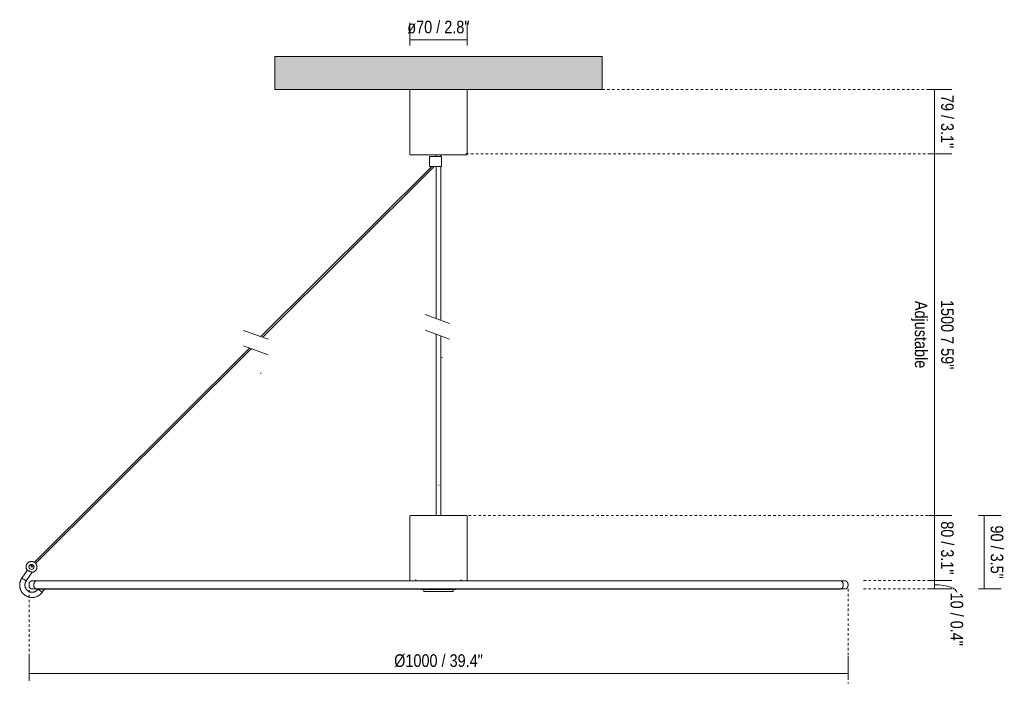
# Model space of a CAD drawing. Header units: millimetres. Extents: x 6084 to 8714, y 1265 to 6668.
# Tile 1 of 3: x 6084 to 7286, y 1265 to 2085. Entities that reach past the tile are written whole.
import ezdxf

# ---------------------------------------------------------------- set-up
doc = ezdxf.new("R2010")
doc.units = ezdxf.units.MM
doc.linetypes.add('Dash', pattern=[6, 3, -3])
doc.layers.add('A-ANNO-DIMS', color=7, linetype='Dash', lineweight=9, true_color=0xd2d2d2)
for name, color, linetype, lineweight in [('A-ANNO-DIMS-7', 7, 'Continuous', 9), ('A-CLNG', 7, 'Continuous', 9), ('E-LITE-EQPM', 7, 'Continuous', 20)]:
    doc.layers.add(name, color=color, linetype=linetype, lineweight=lineweight)
doc.styles.add('Arial Narrow', font='ARIALN.TTF', dxfattribs={"height": 15.4})
doc.dimstyles.new('FARO_-_2_2mm_Arial_Narrow_mm_Inch_Left', dxfattribs={"dimscale": 304.8, "dimtxt": 15.760837, "dimasz": 0, "dimexe": 0.068898, "dimexo": 0.0625, "dimgap": 0.011483, "dimtad": 1, "dimdec": 0, "dimzin": 0, "dimdsep": 46, "dimtxsty": 'Arial Narrow', "dimblk1": 'NONE', "dimblk2": 'NONE', "dimsah": 1, "dimcen": 0.09, "dimadec": 0, "dimazin": 0, "dimtfac": 1, "dimtdec": 4, "dimtix": 1, "dimtmove": 0, "dimatfit": 3, "dimfxl": 0.022966, "dimfxlon": 1, "dimtvp": 1, "dimtolj": 1, "dimtzin": 0, "dimarcsym": 2})
doc.dimstyles.new('FARO_-_2_2mm_Arial_Narrow_mm_Inch_Right', dxfattribs={"dimscale": 304.8, "dimtxt": 15.760837, "dimasz": 0, "dimexe": 0.068898, "dimexo": 0.0625, "dimgap": 0.011483, "dimtad": 1, "dimdec": 0, "dimzin": 0, "dimdsep": 46, "dimtxsty": 'Arial Narrow', "dimblk1": 'NONE', "dimblk2": 'NONE', "dimsah": 1, "dimcen": 0.09, "dimadec": 0, "dimazin": 0, "dimtfac": 1, "dimtdec": 4, "dimtix": 1, "dimtmove": 0, "dimatfit": 3, "dimfxl": 0.022966, "dimfxlon": 1, "dimtvp": 1, "dimtolj": 1, "dimtzin": 0, "dimarcsym": 2})
doc.dimstyles.new('FARO_-_2_2mm_Arial_Narrow_mm_Inch_Right_1', dxfattribs={"dimscale": 304.8, "dimtxt": 15.760837, "dimasz": 0, "dimexe": 0.068898, "dimexo": 0.0625, "dimgap": 0.011483, "dimtad": 1, "dimdec": 0, "dimzin": 0, "dimdsep": 46, "dimtxsty": 'Arial Narrow', "dimblk1": 'NONE', "dimblk2": 'NONE', "dimsah": 1, "dimcen": 0.09, "dimadec": 0, "dimazin": 0, "dimtfac": 1, "dimtdec": 4, "dimtix": 1, "dimtmove": 1, "dimatfit": 3, "dimfxl": 0.022966, "dimfxlon": 1, "dimtvp": 1, "dimtolj": 1, "dimtzin": 0, "dimarcsym": 2})

# ---------------------------------------------------------------- blocks, each defined once
blk = doc.blocks.new('68590-70 - 68590-70 COSTAS Black_rattan pendant lamp ø1000-465176-Alzado_PDF')
at = {"layer": 'E-LITE-EQPM'}
for p, q in [((6559.9, 2000), (6559.9, 1921.1)), ((6630, 1921.1), (6630, 2000)), ((6584.1, 1918), (6584.1, 1906)), ((6584.1, 1918), (6589.3, 1918)), ((6589.3, 1918), (6598.6, 1918)), ((6592, 1920), (6592, 1918)), ((6598, 1918), (6598, 1920)), ((6598.6, 1918), (6598.6, 1906)), ((6586.7, 1906), (6378.1, 1698)), ((6380.3, 1697.2), (6589.7, 1906)), ((6589.3, 1906), (6584.1, 1906)), ((6598.6, 1906), (6589.3, 1906)), ((6592, 1906), (6592, 1720.2)), ((6598, 1718), (6598, 1906)), ((6592, 1701.1), (6592, 1479.6)), ((6598, 1479.6), (6598, 1698.9)), ((6364.1, 1684), (6101.4, 1422.1)), ((6102.9, 1420.7), (6366.3, 1683.2)), ((6560, 1478.6), (6560, 1399.6)), ((6630, 1399.6), (6630, 1478.6)), ((6098.8, 1419.5), (6097, 1417.7)), ((6092.8, 1412.3), (6086.3, 1403)), ((6091.5, 1399.4), (6098.9, 1410)), ((6098.5, 1416.2), (6097, 1417.7)), ((6098.5, 1416.2), (6100.5, 1418.2)), ((6090.2, 1400.3), (6090.8, 1399.9)), ((6090.8, 1399.9), (6091.2, 1399.6)), ((6095, 1395.6), (6095, 1393.6)), ((6101, 1395.7), (6101, 1393.4)), ((6567.2, 1401.4), (6567.2, 1399.6)), ((6622.7, 1399.7), (6622.7, 1401.4)), ((7089, 1393.4), (7089, 1395.7)), ((7095, 1393.6), (7095, 1395.6)), ((6106, 1389.5), (6105.9, 1389.4)), ((6106, 1389.3), (6105.9, 1389.4)), ((6106.3, 1389.1), (6106, 1389.3)), ((6106.7, 1388.8), (6106.3, 1389.1)), ((6107.2, 1388.5), (6106.7, 1388.8)), ((6107.9, 1388), (6107.2, 1388.5)), ((6109.2, 1387.1), (6107.9, 1388)), ((6109.8, 1386.6), (6109.2, 1387.1)), ((6110.4, 1386.3), (6109.8, 1386.6)), ((6110.8, 1386), (6110.4, 1386.3)), ((6111.1, 1385.8), (6110.8, 1386)), ((6111.2, 1385.7), (6111.1, 1385.8)), ((6111.2, 1385.7), (6113.8, 1389.5)), ((6127.1, 1389.4), (6127.1, 1389.4)), ((6574.2, 1389.5), (6574.2, 1389)), ((6574.2, 1389), (6615.7, 1389)), ((6577.2, 1389), (6577.2, 1386.5)), ((6577.2, 1386.5), (6612.7, 1386.5)), ((6612.7, 1386.5), (6612.7, 1389)), ((6615.7, 1389), (6615.7, 1389.5)), ((7075.2, 1389.4), (7075.2, 1389.4))]:
    blk.add_line(p, q, dxfattribs=at)
at = {"layer": 'E-LITE-EQPM', "flags": 128}
for points in [[(6561, 1920), (6561, 1920), (6560.9, 1920), (6560.9, 1920), (6560.8, 1920), (6560.8, 1920), (6560.8, 1920), (6560.7, 1920), (6560.7, 1920.1), (6560.6, 1920.1), (6560.6, 1920.1), (6560.6, 1920.1), (6560.5, 1920.1), (6560.5, 1920.1), (6560.4, 1920.2), (6560.4, 1920.2), (6560.4, 1920.2), (6560.3, 1920.2), (6560.3, 1920.3), (6560.3, 1920.3), (6560.2, 1920.3), (6560.2, 1920.4), (6560.2, 1920.4), (6560.2, 1920.4), (6560.1, 1920.5), (6560.1, 1920.5), (6560.1, 1920.5), (6560.1, 1920.6), (6560.1, 1920.6), (6560, 1920.6), (6560, 1920.7), (6560, 1920.7), (6560, 1920.8), (6560, 1920.8), (6560, 1920.8), (6560, 1920.9), (6560, 1920.9), (6560, 1921), (6559.9, 1921), (6559.9, 1921.1), (6559.9, 1921.1)], [(6590, 1920), (6589.5, 1920), (6588.2, 1920), (6586.9, 1920), (6585.6, 1920), (6584.3, 1920), (6583, 1920), (6581.7, 1920), (6580.5, 1920), (6579.3, 1920), (6578.1, 1920), (6576.9, 1920), (6575.8, 1920), (6574.7, 1920), (6573.6, 1920), (6572.6, 1920), (6571.6, 1920), (6570.6, 1920), (6569.7, 1920), (6568.8, 1920), (6568, 1920), (6567.2, 1920), (6566.4, 1920), (6565.7, 1920), (6565, 1920), (6564.4, 1920), (6563.8, 1920), (6563.3, 1920), (6562.9, 1920), (6562.4, 1920), (6562.1, 1920), (6561.8, 1920), (6561.5, 1920), (6561.3, 1920), (6561.2, 1920), (6561.1, 1920), (6561, 1920), (6561, 1920)], [(6561, 1920), (6561, 1920), (6561.1, 1920), (6561.3, 1920), (6561.4, 1920), (6561.7, 1920), (6562, 1920), (6562.3, 1920), (6562.7, 1920), (6563.2, 1920), (6563.7, 1920), (6564.2, 1920), (6564.8, 1920), (6565.5, 1920), (6566.2, 1920), (6566.9, 1920), (6567.7, 1920), (6568.6, 1920), (6569.4, 1920), (6570.4, 1920), (6571.3, 1920), (6572.3, 1920), (6573.3, 1920), (6574.4, 1920), (6575.5, 1920), (6576.6, 1920), (6577.8, 1920), (6579, 1920), (6580.2, 1920), (6581.4, 1920), (6582.7, 1920), (6583.9, 1920), (6585.2, 1920), (6586.5, 1920), (6587.9, 1920), (6589.2, 1920), (6590.5, 1920), (6591.9, 1920), (6593.2, 1920), (6594.6, 1920), (6595, 1920)], [(6595, 1920), (6596.3, 1920), (6597.7, 1920), (6599, 1920), (6600.4, 1920), (6601.7, 1920), (6603, 1920), (6604.3, 1920), (6605.6, 1920), (6606.9, 1920), (6608.2, 1920), (6609.4, 1920), (6610.6, 1920), (6611.8, 1920), (6613, 1920), (6614.1, 1920), (6615.2, 1920), (6616.3, 1920), (6617.3, 1920), (6618.3, 1920), (6619.3, 1920), (6620.2, 1920), (6621.1, 1920), (6622, 1920), (6622.8, 1920), (6623.5, 1920), (6624.2, 1920), (6624.9, 1920), (6625.5, 1920), (6626.1, 1920), (6626.6, 1920), (6627.1, 1920), (6627.5, 1920), (6627.8, 1920), (6628.1, 1920), (6628.4, 1920), (6628.6, 1920), (6628.8, 1920), (6628.8, 1920), (6628.9, 1920), (6628.9, 1920)], [(6628.9, 1920), (6628.9, 1920), (6628.8, 1920), (6628.6, 1920), (6628.5, 1920), (6628.2, 1920), (6627.9, 1920), (6627.6, 1920), (6627.2, 1920), (6626.7, 1920), (6626.2, 1920), (6625.7, 1920), (6625.1, 1920), (6624.4, 1920), (6623.7, 1920), (6623, 1920), (6622.2, 1920), (6621.3, 1920), (6620.5, 1920), (6619.6, 1920), (6618.6, 1920), (6617.6, 1920), (6616.6, 1920), (6615.5, 1920), (6614.4, 1920), (6613.3, 1920), (6612.1, 1920), (6610.9, 1920), (6609.7, 1920), (6608.5, 1920), (6607.3, 1920), (6606, 1920), (6604.7, 1920), (6603.4, 1920), (6602.1, 1920), (6600.7, 1920), (6599.9, 1920)], [(6630, 1921.1), (6630, 1921), (6630, 1921), (6630, 1920.9), (6629.9, 1920.9), (6629.9, 1920.9), (6629.9, 1920.8), (6629.9, 1920.8), (6629.9, 1920.7), (6629.9, 1920.7), (6629.9, 1920.7), (6629.9, 1920.6), (6629.8, 1920.6), (6629.8, 1920.5), (6629.8, 1920.5), (6629.8, 1920.5), (6629.7, 1920.4), (6629.7, 1920.4), (6629.7, 1920.4), (6629.7, 1920.3), (6629.6, 1920.3), (6629.6, 1920.3), (6629.6, 1920.2), (6629.5, 1920.2), (6629.5, 1920.2), (6629.5, 1920.2), (6629.4, 1920.1), (6629.4, 1920.1), (6629.4, 1920.1), (6629.3, 1920.1), (6629.3, 1920.1), (6629.2, 1920.1), (6629.2, 1920), (6629.2, 1920), (6629.1, 1920), (6629.1, 1920), (6629, 1920), (6629, 1920), (6628.9, 1920), (6628.9, 1920), (6628.9, 1920)], [(6560, 1478.6), (6560, 1478.7), (6560, 1478.7), (6560, 1478.7), (6560, 1478.8), (6560, 1478.8), (6560, 1478.8), (6560, 1478.9), (6560, 1478.9), (6560, 1478.9), (6560, 1479), (6560, 1479), (6560.1, 1479.1), (6560.1, 1479.1), (6560.1, 1479.1), (6560.1, 1479.1), (6560.1, 1479.2), (6560.2, 1479.2), (6560.2, 1479.2), (6560.2, 1479.3), (6560.2, 1479.3), (6560.3, 1479.3), (6560.3, 1479.3), (6560.3, 1479.4), (6560.4, 1479.4), (6560.4, 1479.4), (6560.4, 1479.4), (6560.5, 1479.5), (6560.5, 1479.5), (6560.5, 1479.5), (6560.6, 1479.5), (6560.6, 1479.5), (6560.6, 1479.5), (6560.7, 1479.5), (6560.7, 1479.5), (6560.7, 1479.5), (6560.8, 1479.6), (6560.8, 1479.6), (6560.9, 1479.6), (6560.9, 1479.6), (6560.9, 1479.6)], [(6560.9, 1479.6), (6560.9, 1479.6), (6561, 1479.6), (6561.1, 1479.6), (6561.3, 1479.6), (6561.6, 1479.6), (6561.9, 1479.6), (6562.2, 1479.6)], [(6629, 1479.6), (6629, 1479.6), (6628.9, 1479.6), (6628.8, 1479.6), (6628.6, 1479.6), (6628.3, 1479.6), (6628, 1479.6), (6627.7, 1479.6), (6627.3, 1479.6), (6626.8, 1479.6), (6626.3, 1479.6), (6625.8, 1479.6), (6625.2, 1479.6), (6624.5, 1479.6), (6623.8, 1479.6), (6623.1, 1479.6), (6622.3, 1479.6), (6621.4, 1479.6), (6620.6, 1479.6), (6619.6, 1479.6), (6618.7, 1479.6), (6617.7, 1479.6), (6616.6, 1479.6), (6615.6, 1479.6), (6614.5, 1479.6), (6613.4, 1479.6), (6612.2, 1479.6), (6611, 1479.6), (6609.8, 1479.6), (6608.6, 1479.6), (6607.3, 1479.6), (6606, 1479.6), (6604.7, 1479.6), (6603.4, 1479.6), (6602.1, 1479.6), (6600.7, 1479.6), (6599.4, 1479.6), (6598, 1479.6), (6596.7, 1479.6), (6595.3, 1479.6), (6594, 1479.6), (6592.6, 1479.6), (6591.2, 1479.6), (6589.9, 1479.6), (6588.5, 1479.6), (6587.2, 1479.6), (6585.9, 1479.6), (6584.6, 1479.6), (6583.3, 1479.6), (6582, 1479.6), (6580.8, 1479.6), (6579.6, 1479.6), (6578.4, 1479.6), (6577.2, 1479.6), (6576, 1479.6), (6574.9, 1479.6), (6573.8, 1479.6), (6572.8, 1479.6), (6571.8, 1479.6), (6570.8, 1479.6), (6569.8, 1479.6), (6568.9, 1479.6), (6568.1, 1479.6), (6567.3, 1479.6), (6566.5, 1479.6), (6565.8, 1479.6), (6565.1, 1479.6), (6564.5, 1479.6), (6563.9, 1479.6), (6563.4, 1479.6), (6562.9, 1479.6), (6562.4, 1479.6), (6562.1, 1479.6), (6561.7, 1479.6), (6561.5, 1479.6), (6561.2, 1479.6), (6561.1, 1479.6), (6561, 1479.6), (6560.9, 1479.6), (6560.9, 1479.6)], [(6627.7, 1479.6), (6627.8, 1479.6), (6628.2, 1479.6), (6628.4, 1479.6), (6628.7, 1479.6), (6628.8, 1479.6), (6628.9, 1479.6), (6629, 1479.6), (6629, 1479.6)], [(6629, 1479.6), (6629, 1479.6), (6629.1, 1479.6), (6629.1, 1479.6), (6629.2, 1479.6), (6629.2, 1479.5), (6629.2, 1479.5), (6629.3, 1479.5), (6629.3, 1479.5), (6629.3, 1479.5), (6629.4, 1479.5), (6629.4, 1479.5), (6629.4, 1479.5), (6629.5, 1479.4), (6629.5, 1479.4), (6629.5, 1479.4), (6629.6, 1479.4), (6629.6, 1479.4), (6629.6, 1479.3), (6629.7, 1479.3), (6629.7, 1479.3), (6629.7, 1479.2), (6629.7, 1479.2), (6629.8, 1479.2), (6629.8, 1479.2), (6629.8, 1479.1), (6629.8, 1479.1), (6629.8, 1479.1), (6629.9, 1479), (6629.9, 1479), (6629.9, 1479), (6629.9, 1478.9), (6629.9, 1478.9), (6629.9, 1478.8), (6629.9, 1478.8), (6629.9, 1478.8), (6629.9, 1478.7), (6629.9, 1478.7), (6630, 1478.7), (6630, 1478.6), (6630, 1478.6)], [(6092.8, 1412.3), (6092.6, 1412.6), (6092.5, 1412.8), (6092.3, 1413), (6092.2, 1413.2), (6092.1, 1413.5), (6092, 1413.7), (6091.8, 1413.9), (6091.7, 1414.2), (6091.7, 1414.4), (6091.6, 1414.7), (6091.5, 1414.9), (6091.4, 1415.2), (6091.4, 1415.5), (6091.4, 1415.7), (6091.3, 1416), (6091.3, 1416.3), (6091.3, 1416.5), (6091.3, 1416.8), (6091.3, 1417), (6091.4, 1417.3), (6091.4, 1417.6), (6091.4, 1417.8), (6091.5, 1418.1), (6091.6, 1418.4), (6091.6, 1418.6), (6091.7, 1418.9), (6091.8, 1419.1), (6091.9, 1419.3), (6092.1, 1419.6), (6092.2, 1419.8), (6092.3, 1420), (6092.5, 1420.3), (6092.6, 1420.5), (6092.8, 1420.7), (6092.9, 1420.9), (6093.1, 1421.1), (6093.3, 1421.3), (6093.5, 1421.5), (6093.7, 1421.6), (6093.9, 1421.8), (6094.1, 1422), (6094.4, 1422.1), (6094.6, 1422.3), (6094.8, 1422.4), (6095, 1422.5), (6095.3, 1422.6), (6095.5, 1422.7), (6095.8, 1422.8), (6096, 1422.9), (6096.3, 1423), (6096.5, 1423), (6096.8, 1423.1), (6097.1, 1423.1), (6097.3, 1423.1), (6097.6, 1423.2), (6097.9, 1423.2), (6098, 1423.2)], [(6098, 1423.2), (6098.2, 1423.2), (6098.5, 1423.2), (6098.7, 1423.1), (6099, 1423.1), (6099.3, 1423), (6099.5, 1423), (6099.8, 1422.9), (6100, 1422.8), (6100.3, 1422.7), (6100.5, 1422.6), (6100.8, 1422.5), (6101, 1422.4), (6101.3, 1422.3), (6101.5, 1422.2), (6101.7, 1422), (6101.9, 1421.9), (6102.1, 1421.7), (6102.3, 1421.5), (6102.5, 1421.3), (6102.7, 1421.2), (6102.9, 1421), (6103.1, 1420.8), (6103.2, 1420.6), (6103.4, 1420.3), (6103.5, 1420.1), (6103.7, 1419.9), (6103.8, 1419.7), (6103.9, 1419.4), (6104, 1419.2), (6104.1, 1418.9), (6104.2, 1418.7), (6104.3, 1418.4), (6104.4, 1418.2), (6104.4, 1417.9), (6104.5, 1417.7), (6104.5, 1417.4), (6104.6, 1417.1), (6104.6, 1416.9), (6104.6, 1416.6), (6104.6, 1416.3), (6104.6, 1416.1), (6104.6, 1415.8), (6104.5, 1415.5), (6104.5, 1415.3), (6104.4, 1415), (6104.4, 1414.8), (6104.3, 1414.5), (6104.2, 1414.3), (6104.1, 1414), (6104, 1413.8), (6103.9, 1413.5), (6103.8, 1413.3), (6103.6, 1413.1), (6103.5, 1412.8), (6103.3, 1412.6), (6103.2, 1412.4), (6103, 1412.2), (6102.8, 1412), (6102.6, 1411.8), (6102.4, 1411.6), (6102.2, 1411.5), (6102, 1411.3), (6101.8, 1411.1), (6101.6, 1411), (6101.4, 1410.8), (6101.1, 1410.7), (6100.9, 1410.6), (6100.7, 1410.5), (6100.4, 1410.4), (6100.2, 1410.3), (6099.9, 1410.2), (6099.7, 1410.1), (6099.4, 1410.1), (6099.2, 1410), (6098.9, 1410)], [(6086.3, 1403), (6086, 1402.5), (6085.6, 1402), (6085.3, 1401.5), (6085.1, 1401), (6084.8, 1400.4), (6084.6, 1399.8), (6084.4, 1399.3), (6084.2, 1398.7), (6084, 1398.1), (6083.9, 1397.5), (6083.8, 1396.9), (6083.7, 1396.3), (6083.6, 1395.7), (6083.6, 1395.1), (6083.6, 1394.5), (6083.6, 1393.9), (6083.6, 1393.3), (6083.7, 1392.7), (6083.7, 1392.1), (6083.8, 1391.5), (6084, 1390.9), (6084.1, 1390.3), (6084.3, 1389.7), (6084.5, 1389.2), (6084.7, 1388.6), (6085, 1388), (6085.2, 1387.5), (6085.5, 1387), (6085.8, 1386.4), (6086.1, 1385.9), (6086.5, 1385.4), (6086.9, 1385), (6087.2, 1384.5), (6087.7, 1384), (6088.1, 1383.6), (6088.5, 1383.2), (6089, 1382.8), (6089.4, 1382.4), (6089.9, 1382), (6090.4, 1381.7), (6090.9, 1381.4), (6091.5, 1381.1), (6092, 1380.8), (6092.6, 1380.5), (6093.1, 1380.3), (6093.7, 1380.1), (6094.3, 1379.9), (6094.8, 1379.7), (6095.4, 1379.6), (6096, 1379.5), (6096.6, 1379.4), (6097.2, 1379.3), (6097.8, 1379.3), (6098.4, 1379.2), (6099, 1379.2), (6099.6, 1379.3), (6100.3, 1379.3), (6100.9, 1379.4), (6101.5, 1379.5), (6102, 1379.6), (6102.6, 1379.7), (6103.2, 1379.9), (6103.8, 1380.1), (6104.4, 1380.3), (6104.9, 1380.6), (6105.5, 1380.8), (6106, 1381.1), (6106.5, 1381.4), (6107, 1381.7), (6107.5, 1382.1), (6108, 1382.4), (6108.5, 1382.8), (6109, 1383.2), (6109.4, 1383.6), (6109.8, 1384.1), (6110.2, 1384.5), (6110.6, 1385), (6111, 1385.5), (6111.2, 1385.7)], [(6086.3, 1403), (6086.4, 1403), (6086.6, 1402.8), (6087.1, 1402.5), (6087.6, 1402.1), (6088.2, 1401.7), (6088.9, 1401.2), (6089.6, 1400.7), (6090.2, 1400.3)], [(6105.9, 1389.4), (6105.7, 1389.1), (6105.5, 1388.8), (6105.3, 1388.6), (6105, 1388.3), (6104.8, 1388.1), (6104.5, 1387.8), (6104.2, 1387.6), (6104, 1387.4), (6103.7, 1387.2), (6103.4, 1387), (6103.1, 1386.8), (6102.8, 1386.6), (6102.5, 1386.5), (6102.2, 1386.3), (6101.8, 1386.2), (6101.5, 1386.1), (6101.2, 1386), (6100.8, 1385.9), (6100.5, 1385.8), (6100.1, 1385.7), (6099.8, 1385.7), (6099.4, 1385.7), (6099.1, 1385.6), (6098.7, 1385.6), (6098.4, 1385.6), (6098, 1385.7), (6097.7, 1385.7), (6097.4, 1385.7), (6097, 1385.8), (6096.7, 1385.9), (6096.3, 1386), (6096, 1386.1), (6095.7, 1386.2), (6095.3, 1386.3), (6095, 1386.5), (6094.7, 1386.6), (6094.4, 1386.8), (6094.1, 1387), (6093.8, 1387.1), (6093.5, 1387.4), (6093.2, 1387.6), (6093, 1387.8), (6092.7, 1388), (6092.5, 1388.3), (6092.2, 1388.5), (6092, 1388.8), (6091.8, 1389.1), (6091.6, 1389.3), (6091.4, 1389.6), (6091.2, 1389.9), (6091, 1390.2), (6090.9, 1390.6), (6090.7, 1390.9), (6090.6, 1391.2), (6090.5, 1391.5), (6090.3, 1391.9), (6090.3, 1392.2), (6090.2, 1392.5), (6090.1, 1392.9), (6090, 1393.2), (6090, 1393.6), (6090, 1393.9), (6090, 1394.3), (6090, 1394.6), (6090, 1395), (6090, 1395.3), (6090.1, 1395.7), (6090.1, 1396), (6090.2, 1396.4), (6090.3, 1396.7), (6090.4, 1397), (6090.5, 1397.4), (6090.6, 1397.7), (6090.8, 1398), (6090.9, 1398.3), (6091.1, 1398.6), (6091.2, 1398.9), (6091.4, 1399.2), (6091.5, 1399.4)], [(6091.2, 1399.6), (6091.5, 1399.5), (6091.5, 1399.4)], [(6095, 1395.6), (6095, 1395.7), (6095, 1395.9), (6095, 1396), (6095, 1396.2), (6095, 1396.4), (6095.1, 1396.5), (6095.1, 1396.7), (6095.2, 1396.8), (6095.2, 1397), (6095.3, 1397.1), (6095.3, 1397.3), (6095.4, 1397.4), (6095.5, 1397.5), (6095.6, 1397.7), (6095.7, 1397.8), (6095.7, 1398), (6095.8, 1398.1), (6095.9, 1398.2), (6096.1, 1398.3), (6096.2, 1398.4), (6096.3, 1398.5), (6096.4, 1398.6), (6096.5, 1398.7), (6096.7, 1398.8), (6096.8, 1398.9), (6096.9, 1399), (6097.1, 1399.1), (6097.2, 1399.2), (6097.4, 1399.2), (6097.5, 1399.3), (6097.7, 1399.3), (6097.8, 1399.4), (6098, 1399.4), (6098.1, 1399.5), (6098.3, 1399.5), (6098.4, 1399.5), (6098.6, 1399.5), (6098.7, 1399.6), (6098.9, 1399.6), (6099, 1399.6)], [(6099, 1399.6), (6099.3, 1399.6), (6100.5, 1399.6), (6101.7, 1399.6)], [(7091, 1399.6), (7090.6, 1399.6), (7089.4, 1399.6), (7087.4, 1399.6), (7084.6, 1399.6), (7081.1, 1399.6), (7076.7, 1399.6), (7071.6, 1399.6), (7065.8, 1399.6), (7059.2, 1399.6), (7051.8, 1399.6), (7043.7, 1399.6), (7034.9, 1399.6), (7025.4, 1399.6), (7015.2, 1399.6), (7004.3, 1399.6), (6992.8, 1399.6), (6980.6, 1399.6), (6967.8, 1399.6), (6954.5, 1399.6), (6940.5, 1399.6), (6926, 1399.6), (6911, 1399.6), (6895.4, 1399.6), (6879.4, 1399.6), (6862.9, 1399.6), (6846, 1399.6), (6828.7, 1399.6), (6811.1, 1399.6), (6793, 1399.6), (6774.7, 1399.6), (6756.1, 1399.6), (6737.2, 1399.6), (6718, 1399.6), (6698.7, 1399.6), (6679.3, 1399.6), (6659.6, 1399.6), (6639.9, 1399.6), (6620.1, 1399.6), (6600.3, 1399.6), (6580.5, 1399.6), (6560.7, 1399.6), (6540.9, 1399.6), (6521.2, 1399.6), (6501.7, 1399.6), (6482.3, 1399.6), (6463, 1399.6), (6444, 1399.6), (6425.2, 1399.6), (6406.7, 1399.6), (6388.5, 1399.6), (6370.7, 1399.6), (6353.2, 1399.6), (6336, 1399.6), (6319.3, 1399.6), (6303.1, 1399.6), (6287.3, 1399.6), (6271.9, 1399.6), (6257.1, 1399.6), (6242.9, 1399.6), (6229.2, 1399.6), (6216.1, 1399.6), (6203.6, 1399.6), (6191.7, 1399.6), (6180.5, 1399.6), (6169.9, 1399.6), (6160.1, 1399.6), (6150.9, 1399.6), (6142.4, 1399.6), (6134.6, 1399.6), (6127.6, 1399.6), (6121.3, 1399.6), (6115.8, 1399.6), (6111.1, 1399.6), (6107.1, 1399.6), (6103.9, 1399.6), (6101.5, 1399.6), (6099.9, 1399.6), (6099.1, 1399.6), (6099, 1399.6)], [(6101, 1395.7), (6101, 1395.8), (6101, 1396), (6101, 1396.2), (6101, 1396.3), (6101, 1396.5), (6101.1, 1396.6), (6101.1, 1396.8), (6101.2, 1396.9), (6101.2, 1397.1), (6101.3, 1397.2), (6101.3, 1397.4), (6101.4, 1397.5), (6101.5, 1397.7), (6101.6, 1397.8), (6101.7, 1397.9), (6101.7, 1398.1), (6101.8, 1398.2), (6101.9, 1398.3), (6102.1, 1398.4), (6102.2, 1398.6), (6102.3, 1398.7), (6102.4, 1398.8), (6102.5, 1398.9), (6102.7, 1399), (6102.8, 1399.1), (6102.9, 1399.1), (6103.1, 1399.2), (6103.2, 1399.3), (6103.4, 1399.4), (6103.5, 1399.4), (6103.7, 1399.5), (6103.8, 1399.5), (6104, 1399.6), (6104.1, 1399.6), (6104.3, 1399.6), (6104.4, 1399.7), (6104.6, 1399.7), (6104.7, 1399.7), (6104.9, 1399.7), (6105, 1399.7)], [(6105, 1399.7), (6105.3, 1399.7), (6106.5, 1399.7), (6108.5, 1399.7), (6111.2, 1399.7), (6113.6, 1399.7)], [(7085, 1399.7), (7084.6, 1399.7), (7083.4, 1399.7), (7081.4, 1399.7), (7078.7, 1399.7), (7075.2, 1399.7), (7070.9, 1399.7), (7065.9, 1399.7), (7060.1, 1399.7), (7053.5, 1399.7), (7046.3, 1399.7), (7038.3, 1399.7), (7029.6, 1399.7), (7020.2, 1399.7), (7010.1, 1399.7), (6999.4, 1399.7), (6988, 1399.7), (6976, 1399.7), (6963.3, 1399.7), (6950.1, 1399.7), (6936.3, 1399.7), (6922, 1399.7), (6907.2, 1399.7), (6891.8, 1399.7), (6876, 1399.7), (6859.7, 1399.7), (6843, 1399.7), (6825.9, 1399.7), (6808.4, 1399.7), (6790.6, 1399.7), (6772.5, 1399.7), (6754.1, 1399.7), (6735.4, 1399.7), (6716.6, 1399.7), (6697.5, 1399.7), (6678.2, 1399.7), (6658.9, 1399.7), (6639.4, 1399.7), (6619.8, 1399.7), (6600.2, 1399.7), (6580.6, 1399.7), (6561.1, 1399.7), (6541.5, 1399.7), (6522.1, 1399.7), (6502.8, 1399.7), (6483.6, 1399.7), (6464.6, 1399.7), (6445.8, 1399.7), (6427.3, 1399.7), (6409, 1399.7), (6391, 1399.7), (6373.4, 1399.7), (6356.1, 1399.7), (6339.2, 1399.7), (6322.7, 1399.7), (6306.6, 1399.7), (6291, 1399.7), (6275.9, 1399.7), (6261.2, 1399.7), (6247.2, 1399.7), (6233.6, 1399.7), (6220.7, 1399.7), (6208.3, 1399.7), (6196.6, 1399.7), (6185.5, 1399.7), (6175.1, 1399.7), (6165.3, 1399.7), (6156.2, 1399.7), (6147.9, 1399.7), (6140.2, 1399.7), (6133.3, 1399.7), (6127.1, 1399.7), (6121.6, 1399.7), (6116.9, 1399.7), (6113, 1399.7), (6109.9, 1399.7), (6107.5, 1399.7), (6105.9, 1399.7), (6105.1, 1399.7), (6105, 1399.7)], [(6115.2, 1399.7), (6119, 1399.7), (6124, 1399.7), (6129.8, 1399.7), (6132.2, 1399.7)], [(6138.8, 1399.7), (6143.6, 1399.7), (6151.6, 1399.7), (6156.6, 1399.7)], [(6161.9, 1399.7), (6169.7, 1399.7), (6175.2, 1399.7)], [(6186.9, 1399.7), (6190.5, 1399.7), (6201.9, 1399.7), (6213.9, 1399.7), (6226.6, 1399.7), (6239.8, 1399.7), (6253.6, 1399.7), (6267.9, 1399.7), (6282.7, 1399.7), (6298.1, 1399.7), (6309, 1399.7)], [(6318.3, 1399.7), (6330.2, 1399.7), (6346.9, 1399.7), (6364, 1399.7), (6377.3, 1399.7)], [(6386, 1399.7), (6399.3, 1399.7), (6417.4, 1399.7), (6428.3, 1399.7)], [(6441.9, 1399.7), (6454.5, 1399.7), (6473.3, 1399.7), (6492.4, 1399.7), (6511.7, 1399.7), (6520.8, 1399.7)], [(6531.8, 1399.7), (6550.5, 1399.7), (6560, 1399.7)], [(6630, 1399.7), (6648.4, 1399.7), (6655.8, 1399.7)], [(6666.3, 1399.7), (6667.8, 1399.7), (6687.1, 1399.7), (6706.3, 1399.7), (6718.4, 1399.7)], [(6758.9, 1399.7), (6762.6, 1399.7), (6780.9, 1399.7), (6790.9, 1399.7)], [(6807, 1399.7), (6816.5, 1399.7), (6833.8, 1399.7), (6850.7, 1399.7), (6858.6, 1399.7)], [(6893.6, 1399.7), (6898.9, 1399.7), (6914.1, 1399.7), (6919.9, 1399.7)], [(6950.3, 1399.7), (6956.3, 1399.7), (6969.2, 1399.7), (6978.8, 1399.7)], [(6999.4, 1399.7), (7004.4, 1399.7), (7014.8, 1399.7), (7021.6, 1399.7)], [(7037.9, 1399.7), (7042, 1399.7), (7049.7, 1399.7), (7056.6, 1399.7), (7057, 1399.7)], [(7069.1, 1399.7), (7073, 1399.7), (7076.9, 1399.7), (7080, 1399.7), (7082.4, 1399.7), (7084, 1399.7), (7084.8, 1399.7), (7085, 1399.7)], [(7085, 1399.7), (7085.1, 1399.7), (7085.3, 1399.7), (7085.4, 1399.7), (7085.6, 1399.6), (7085.7, 1399.6), (7085.9, 1399.6), (7086.1, 1399.5), (7086.2, 1399.5), (7086.4, 1399.4), (7086.5, 1399.4), (7086.7, 1399.3), (7086.8, 1399.2), (7086.9, 1399.2), (7087.1, 1399.1), (7087.2, 1399), (7087.3, 1398.9), (7087.5, 1398.8), (7087.6, 1398.7), (7087.7, 1398.6), (7087.8, 1398.5), (7087.9, 1398.4), (7088, 1398.2), (7088.1, 1398.1), (7088.2, 1398), (7088.3, 1397.9), (7088.4, 1397.7), (7088.5, 1397.6), (7088.6, 1397.4), (7088.6, 1397.3), (7088.7, 1397.1), (7088.7, 1397), (7088.8, 1396.8), (7088.8, 1396.7), (7088.9, 1396.5), (7088.9, 1396.4), (7088.9, 1396.2), (7088.9, 1396.1), (7088.9, 1395.9), (7089, 1395.7), (7089, 1395.7)], [(7088.4, 1399.6), (7090, 1399.6), (7090.8, 1399.6), (7091, 1399.6)], [(7091, 1399.6), (7091.1, 1399.6), (7091.3, 1399.5), (7091.4, 1399.5), (7091.6, 1399.5), (7091.7, 1399.5), (7091.9, 1399.4), (7092.1, 1399.4), (7092.2, 1399.4), (7092.4, 1399.3), (7092.5, 1399.2), (7092.7, 1399.2), (7092.8, 1399.1), (7092.9, 1399), (7093.1, 1399), (7093.2, 1398.9), (7093.3, 1398.8), (7093.5, 1398.7), (7093.6, 1398.6), (7093.7, 1398.5), (7093.8, 1398.3), (7093.9, 1398.2), (7094, 1398.1), (7094.1, 1398), (7094.2, 1397.9), (7094.3, 1397.7), (7094.4, 1397.6), (7094.5, 1397.4), (7094.6, 1397.3), (7094.6, 1397.2), (7094.7, 1397), (7094.7, 1396.9), (7094.8, 1396.7), (7094.8, 1396.6), (7094.9, 1396.4), (7094.9, 1396.2), (7094.9, 1396.1), (7094.9, 1395.9), (7094.9, 1395.8), (7095, 1395.6), (7095, 1395.6)], [(6099, 1389.6), (6098.8, 1389.6), (6098.6, 1389.6), (6098.5, 1389.6), (6098.3, 1389.6), (6098.2, 1389.6), (6098, 1389.7), (6097.8, 1389.7), (6097.7, 1389.8), (6097.5, 1389.8), (6097.4, 1389.9), (6097.2, 1389.9), (6097.1, 1390), (6097, 1390.1), (6096.8, 1390.2), (6096.7, 1390.3), (6096.6, 1390.4), (6096.4, 1390.5), (6096.3, 1390.6), (6096.2, 1390.7), (6096.1, 1390.8), (6096, 1390.9), (6095.9, 1391), (6095.8, 1391.1), (6095.7, 1391.3), (6095.6, 1391.4), (6095.5, 1391.5), (6095.4, 1391.7), (6095.4, 1391.8), (6095.3, 1392), (6095.2, 1392.1), (6095.2, 1392.3), (6095.1, 1392.4), (6095.1, 1392.6), (6095, 1392.7), (6095, 1392.9), (6095, 1393), (6095, 1393.2), (6095, 1393.4), (6095, 1393.5), (6095, 1393.6)], [(6101.5, 1389.6), (6099.9, 1389.6), (6099.1, 1389.6), (6099, 1389.6)], [(6099, 1389.6), (6099.3, 1389.6), (6100.5, 1389.6), (6102.5, 1389.6), (6105.3, 1389.6), (6108.8, 1389.6), (6113.2, 1389.6), (6118.3, 1389.6), (6124.1, 1389.6), (6130.7, 1389.6), (6138.1, 1389.6), (6146.2, 1389.6), (6155, 1389.6), (6164.5, 1389.6), (6174.7, 1389.6), (6185.6, 1389.6), (6197.1, 1389.6), (6209.3, 1389.6), (6222.1, 1389.6), (6235.4, 1389.6), (6249.4, 1389.6), (6263.9, 1389.6), (6278.9, 1389.6), (6294.5, 1389.6), (6310.5, 1389.6), (6327, 1389.6), (6343.9, 1389.6), (6361.2, 1389.6), (6378.9, 1389.6), (6396.9, 1389.6), (6415.2, 1389.6), (6433.9, 1389.6), (6452.7, 1389.6), (6471.9, 1389.6), (6491.2, 1389.6), (6510.6, 1389.6), (6530.3, 1389.6), (6550, 1389.6), (6569.8, 1389.6), (6589.6, 1389.6), (6609.4, 1389.6), (6629.3, 1389.6), (6649, 1389.6), (6668.7, 1389.6), (6688.2, 1389.6), (6707.6, 1389.6), (6726.9, 1389.6), (6745.9, 1389.6), (6764.7, 1389.6), (6783.2, 1389.6), (6801.4, 1389.6), (6819.2, 1389.6), (6836.7, 1389.6), (6853.9, 1389.6), (6870.6, 1389.6), (6886.8, 1389.6), (6902.7, 1389.6), (6918, 1389.6), (6932.8, 1389.6), (6947, 1389.6), (6960.7, 1389.6), (6973.8, 1389.6), (6986.3, 1389.6), (6998.2, 1389.6), (7009.4, 1389.6), (7020, 1389.6), (7029.9, 1389.6), (7039, 1389.6), (7047.5, 1389.6), (7055.3, 1389.6), (7062.3, 1389.6), (7068.6, 1389.6), (7074.1, 1389.6), (7078.8, 1389.6), (7082.8, 1389.6), (7086, 1389.6), (7088.4, 1389.6), (7090, 1389.6), (7090.8, 1389.6), (7091, 1389.6)], [(6105, 1389.4), (6104.8, 1389.4), (6104.6, 1389.4), (6104.5, 1389.5), (6104.3, 1389.5), (6104.2, 1389.5), (6104, 1389.5), (6103.8, 1389.6), (6103.7, 1389.6), (6103.5, 1389.7), (6103.4, 1389.8), (6103.2, 1389.8), (6103.1, 1389.9), (6103, 1390), (6102.8, 1390), (6102.7, 1390.1), (6102.6, 1390.2), (6102.4, 1390.3), (6102.3, 1390.4), (6102.2, 1390.5), (6102.1, 1390.6), (6102, 1390.8), (6101.9, 1390.9), (6101.8, 1391), (6101.7, 1391.1), (6101.6, 1391.3), (6101.5, 1391.4), (6101.4, 1391.5), (6101.4, 1391.7), (6101.3, 1391.8), (6101.2, 1392), (6101.2, 1392.1), (6101.1, 1392.3), (6101.1, 1392.4), (6101, 1392.6), (6101, 1392.8), (6101, 1392.9), (6101, 1393.1), (6101, 1393.2), (6101, 1393.4), (6101, 1393.4)], [(6109.9, 1389.4), (6107.5, 1389.4), (6105.9, 1389.4), (6105.1, 1389.4), (6105, 1389.4)], [(6105, 1389.4), (6105.3, 1389.4), (6106.5, 1389.4), (6108.5, 1389.4), (6111.2, 1389.4), (6114.7, 1389.4), (6119, 1389.4), (6124, 1389.4), (6129.8, 1389.4), (6136.4, 1389.4), (6143.6, 1389.4), (6151.6, 1389.4), (6160.3, 1389.4), (6169.7, 1389.4), (6179.8, 1389.4), (6190.5, 1389.4), (6201.9, 1389.4), (6213.9, 1389.4), (6226.6, 1389.4), (6239.8, 1389.4), (6253.6, 1389.4), (6267.9, 1389.4), (6282.7, 1389.4), (6298.1, 1389.4), (6313.9, 1389.4), (6330.2, 1389.4), (6346.9, 1389.4), (6364, 1389.4), (6381.5, 1389.4), (6399.3, 1389.4), (6417.4, 1389.4), (6435.8, 1389.4), (6454.5, 1389.4), (6473.3, 1389.4), (6492.4, 1389.4), (6511.7, 1389.4), (6531, 1389.4), (6550.5, 1389.4), (6570.1, 1389.4), (6589.7, 1389.4), (6609.3, 1389.4), (6628.8, 1389.4), (6648.4, 1389.4), (6667.8, 1389.4), (6687.1, 1389.4), (6706.3, 1389.4), (6725.3, 1389.4), (6744.1, 1389.4), (6762.6, 1389.4), (6780.9, 1389.4), (6798.9, 1389.4), (6816.5, 1389.4), (6833.8, 1389.4), (6850.7, 1389.4), (6867.2, 1389.4), (6883.3, 1389.4), (6898.9, 1389.4), (6914.1, 1389.4), (6928.7, 1389.4), (6942.8, 1389.4), (6956.3, 1389.4), (6969.2, 1389.4), (6981.6, 1389.4), (6993.3, 1389.4), (7004.4, 1389.4), (7014.8, 1389.4), (7024.6, 1389.4), (7033.7, 1389.4), (7042, 1389.4), (7049.7, 1389.4), (7056.6, 1389.4), (7062.8, 1389.4), (7068.3, 1389.4), (7073, 1389.4), (7076.9, 1389.4), (7080, 1389.4), (7082.4, 1389.4), (7084, 1389.4), (7084.8, 1389.4), (7085, 1389.4)], [(6120.8, 1389.4), (6116.9, 1389.4), (6113.8, 1389.4)], [(6152, 1389.4), (6147.9, 1389.4), (6140.2, 1389.4), (6133.3, 1389.4), (6132.9, 1389.4)], [(6190.5, 1389.4), (6185.5, 1389.4), (6175.1, 1389.4), (6168.3, 1389.4)], [(6239.6, 1389.4), (6233.6, 1389.4), (6220.7, 1389.4), (6211.1, 1389.4)], [(6296.3, 1389.4), (6291, 1389.4), (6275.9, 1389.4), (6270, 1389.4)], [(6383, 1389.4), (6373.4, 1389.4), (6356.1, 1389.4), (6339.2, 1389.4), (6331.3, 1389.4)], [(6431, 1389.4), (6427.3, 1389.4), (6409, 1389.4), (6399, 1389.4)], [(6523.6, 1389.4), (6522.1, 1389.4), (6502.8, 1389.4), (6483.6, 1389.4), (6471.5, 1389.4)], [(6574.2, 1389.4), (6561.1, 1389.4), (6541.5, 1389.4), (6534.1, 1389.4)], [(6658.1, 1389.4), (6639.4, 1389.4), (6619.8, 1389.4), (6615.7, 1389.4)], [(6748.1, 1389.4), (6735.4, 1389.4), (6716.6, 1389.4), (6697.5, 1389.4), (6678.2, 1389.4), (6669.1, 1389.4)], [(6803.9, 1389.4), (6790.6, 1389.4), (6772.5, 1389.4), (6761.6, 1389.4)], [(6871.6, 1389.4), (6859.7, 1389.4), (6843, 1389.4), (6825.9, 1389.4), (6812.6, 1389.4)], [(7003, 1389.4), (6999.4, 1389.4), (6988, 1389.4), (6976, 1389.4), (6963.3, 1389.4), (6950.1, 1389.4), (6936.3, 1389.4), (6922, 1389.4), (6907.2, 1389.4), (6891.8, 1389.4), (6880.9, 1389.4)], [(7028, 1389.4), (7020.2, 1389.4), (7014.7, 1389.4)], [(7051.1, 1389.4), (7046.3, 1389.4), (7038.3, 1389.4), (7033.3, 1389.4)], [(7074.7, 1389.4), (7070.9, 1389.4), (7065.9, 1389.4), (7060.1, 1389.4), (7057.7, 1389.4)], [(7085, 1389.4), (7084.6, 1389.4), (7083.4, 1389.4), (7081.4, 1389.4), (7078.7, 1389.4), (7076.3, 1389.4)], [(7089, 1393.4), (7088.9, 1393.3), (7088.9, 1393.1), (7088.9, 1393), (7088.9, 1392.8), (7088.9, 1392.6), (7088.8, 1392.5), (7088.8, 1392.3), (7088.7, 1392.2), (7088.7, 1392), (7088.6, 1391.9), (7088.6, 1391.7), (7088.5, 1391.6), (7088.4, 1391.4), (7088.3, 1391.3), (7088.3, 1391.2), (7088.2, 1391), (7088.1, 1390.9), (7088, 1390.8), (7087.9, 1390.7), (7087.7, 1390.6), (7087.6, 1390.5), (7087.5, 1390.4), (7087.4, 1390.3), (7087.2, 1390.2), (7087.1, 1390.1), (7087, 1390), (7086.8, 1389.9), (7086.7, 1389.8), (7086.6, 1389.8), (7086.4, 1389.7), (7086.3, 1389.7), (7086.1, 1389.6), (7085.9, 1389.6), (7085.8, 1389.5), (7085.6, 1389.5), (7085.5, 1389.5), (7085.3, 1389.5), (7085.2, 1389.4), (7085, 1389.4), (7085, 1389.4)], [(7091, 1389.6), (7090.6, 1389.6), (7089.4, 1389.6), (7088.2, 1389.6)], [(7095, 1393.6), (7094.9, 1393.4), (7094.9, 1393.2), (7094.9, 1393.1), (7094.9, 1392.9), (7094.9, 1392.8), (7094.8, 1392.6), (7094.8, 1392.5), (7094.7, 1392.3), (7094.7, 1392.2), (7094.6, 1392), (7094.6, 1391.9), (7094.5, 1391.7), (7094.4, 1391.6), (7094.3, 1391.4), (7094.3, 1391.3), (7094.2, 1391.2), (7094.1, 1391), (7094, 1390.9), (7093.9, 1390.8), (7093.7, 1390.7), (7093.6, 1390.6), (7093.5, 1390.5), (7093.4, 1390.4), (7093.2, 1390.3), (7093.1, 1390.2), (7093, 1390.1), (7092.8, 1390), (7092.7, 1390), (7092.6, 1389.9), (7092.4, 1389.8), (7092.3, 1389.8), (7092.1, 1389.7), (7091.9, 1389.7), (7091.8, 1389.7), (7091.6, 1389.6), (7091.5, 1389.6), (7091.3, 1389.6), (7091.2, 1389.6), (7091, 1389.6), (7091, 1389.6)]]:
    blk.add_lwpolyline(points, dxfattribs=at)
at = {"layer": 'E-LITE-EQPM'}
for start, end in [(0, 180), (180, 0)]:
    blk.add_arc((6098, 1416.5), 3.12, start, end, dxfattribs=at)
blk.add_open_spline([(6098.9, 1410), (6098.9, 1410), (6098.9, 1410), (6098.5, 1410.1), (6098.3, 1410.2), (6098, 1410.3), (6097.8, 1410.4), (6097.4, 1410.5), (6096.9, 1410.7), (6096.4, 1410.9), (6095.9, 1411.1), (6095.3, 1411.3), (6094.8, 1411.5), (6094.2, 1411.8), (6093.5, 1412.1), (6092.9, 1412.3), (6092.8, 1412.3), (6092.8, 1412.3)], degree=3, knots=[0, 0, 0, 0, 0.111111, 0.166667, 0.222222, 0.25, 0.277778, 0.333333, 0.388889, 0.444444, 0.5, 0.555556, 0.611111, 0.666667, 0.777778, 0.888889, 1, 1, 1, 1], dxfattribs=at)
blk = doc.blocks.new('DIMBLOCK1-Alzado_PDF')
at = {"layer": 'A-ANNO-DIMS-7', "color": 251, "true_color": 0x5b5b5b, "transparency": 16777216}
for p, q in [((6559.9, 2053.7), (6559.9, 2081.7)), ((6630, 2053.7), (6630, 2081.7)), ((6559.9, 2060.7), (6630, 2060.7)), ((6559.9, 2060.7), (6559.9, 2053.7)), ((6630, 2060.7), (6630, 2053.7))]:
    blk.add_line(p, q, dxfattribs=at)
at = {"layer": 'A-ANNO-DIMS-7', "color": 0, "transparency": 16777216, "insert": (6556.9, 2084.1), "char_height": 15.4, "width": 91.263, "attachment_point": 1, "line_spacing_factor": 0.974696, "style": 'Arial Narrow'}
blk.add_mtext('ø70 / 2.8"', dxfattribs=at)
blk = doc.blocks.new('_None')
blk = doc.blocks.new('DIMBLOCK2-Alzado_PDF')
at = {"layer": 'A-ANNO-DIMS-7', "color": 251, "true_color": 0x5b5b5b, "transparency": 16777216}
for p, q in [((7193.6, 1400), (7221.6, 1400)), ((7200.6, 1400), (7193.6, 1400)), ((7200.6, 1389.6), (7200.6, 1400)), ((7193.6, 1389.6), (7221.6, 1389.6)), ((7200.6, 1389.6), (7193.6, 1389.6))]:
    blk.add_line(p, q, dxfattribs=at)
blk.add_ellipse((7200.6, 1385.2), major_axis=(27.6, 0), ratio=0.345609, start_param=0, end_param=1.570796, dxfattribs=at)
at = {"layer": 'A-ANNO-DIMS-7', "color": 0, "transparency": 16777216, "insert": (7235.6, 1385.2), "char_height": 15.4, "width": 78.354, "attachment_point": 1, "rotation": 270, "line_spacing_factor": 0.974696, "style": 'Arial Narrow'}
blk.add_mtext('10 / 0.4"', dxfattribs=at)
blk = doc.blocks.new('DIMBLOCK3-Alzado_PDF')
at = {"layer": 'A-ANNO-DIMS-7', "color": 251, "true_color": 0x5b5b5b, "transparency": 16777216}
for p, q in [((7193.6, 1479.6), (7221.6, 1479.6)), ((7200.6, 1479.6), (7193.6, 1479.6)), ((7200.6, 1400), (7200.6, 1479.6)), ((7193.6, 1400), (7221.6, 1400)), ((7200.6, 1400), (7193.6, 1400))]:
    blk.add_line(p, q, dxfattribs=at)
at = {"layer": 'A-ANNO-DIMS-7', "color": 0, "transparency": 16777216, "insert": (7224, 1472.4), "char_height": 15.4, "width": 78.354, "attachment_point": 1, "rotation": 270, "line_spacing_factor": 0.974696, "style": 'Arial Narrow'}
blk.add_mtext('80 / 3.1"', dxfattribs=at)
blk = doc.blocks.new('DIMBLOCK4-Alzado_PDF')
at = {"layer": 'A-ANNO-DIMS-7', "color": 251, "true_color": 0x5b5b5b, "transparency": 16777216}
for p, q in [((7193.6, 1921.5), (7221.6, 1921.5)), ((7200.6, 1921.5), (7193.6, 1921.5)), ((7200.6, 1479.6), (7200.6, 1921.5)), ((7193.6, 1479.6), (7221.6, 1479.6)), ((7200.6, 1479.6), (7193.6, 1479.6))]:
    blk.add_line(p, q, dxfattribs=at)
at = {"layer": 'A-ANNO-DIMS-7', "color": 0, "transparency": 16777216, "char_height": 15.4, "attachment_point": 1, "rotation": 270, "line_spacing_factor": 0.974696, "style": 'Arial Narrow'}
for s, insert, width in [('Adjustable', (7192, 1741.7), 98.768), ('1500 7 59"', (7224, 1742.8), 101.47)]:
    blk.add_mtext(s, dxfattribs=dict(at, insert=insert, width=width))
blk = doc.blocks.new('DIMBLOCK5-Alzado_PDF')
at = {"layer": 'A-ANNO-DIMS-7', "color": 251, "true_color": 0x5b5b5b, "transparency": 16777216}
for p, q in [((7193.6, 2000), (7221.6, 2000)), ((7200.6, 2000), (7193.6, 2000)), ((7200.6, 1921.5), (7200.6, 2000)), ((7193.6, 1921.5), (7221.6, 1921.5)), ((7200.6, 1921.5), (7193.6, 1921.5))]:
    blk.add_line(p, q, dxfattribs=at)
at = {"layer": 'A-ANNO-DIMS-7', "color": 0, "transparency": 16777216, "insert": (7224, 1993.4), "char_height": 15.4, "width": 78.354, "attachment_point": 1, "rotation": 270, "line_spacing_factor": 0.974696, "style": 'Arial Narrow'}
blk.add_mtext('79 / 3.1"', dxfattribs=at)
blk = doc.blocks.new('DIMBLOCK6-Alzado_PDF')
at = {"layer": 'A-ANNO-DIMS-7', "color": 251, "true_color": 0x5b5b5b, "transparency": 16777216}
for p, q in [((7254.2, 1479.6), (7282.2, 1479.6)), ((7261.2, 1479.6), (7254.2, 1479.6)), ((7261.2, 1389.6), (7261.2, 1479.6)), ((7254.2, 1389.6), (7282.2, 1389.6)), ((7261.2, 1389.6), (7254.2, 1389.6))]:
    blk.add_line(p, q, dxfattribs=at)
at = {"layer": 'A-ANNO-DIMS-7', "color": 0, "transparency": 16777216, "insert": (7284.6, 1467.2), "char_height": 15.4, "width": 78.354, "attachment_point": 1, "rotation": 270, "line_spacing_factor": 0.974696, "style": 'Arial Narrow'}
blk.add_mtext('90 / 3.5"', dxfattribs=at)
blk = doc.blocks.new('DIMBLOCK7-Alzado_PDF')
at = {"layer": 'A-ANNO-DIMS-7', "color": 251, "true_color": 0x5b5b5b, "transparency": 16777216}
for p, q in [((6095, 1286.3), (6095, 1307.4)), ((7095, 1286.3), (7095, 1307.4)), ((6095, 1286.4), (7095, 1286.4)), ((6095, 1286.4), (6095, 1279.4)), ((7095, 1286.4), (7095, 1279.4))]:
    blk.add_line(p, q, dxfattribs=at)
at = {"layer": 'A-ANNO-DIMS-7', "color": 0, "transparency": 16777216, "insert": (6540.8, 1309.8), "char_height": 15.4, "width": 129.989, "attachment_point": 1, "line_spacing_factor": 0.974696, "style": 'Arial Narrow'}
blk.add_mtext('Ø1000 / 39.4"', dxfattribs=at)

msp = doc.modelspace()

# ---------------------------------------------------------------- hatches: boundary and pattern name
at = {"layer": 'A-CLNG', "true_color": 0xe8e8e8}
msp.add_hatch(color=254, dxfattribs=at).paths.add_polyline_path([(6598.6, 2000), (6795, 2000), (6795, 2040.5), (6395, 2040.5), (6395, 2000), (6593.7, 2000)])

# ---------------------------------------------------------------- linework, layer by layer
at = {"layer": 'A-ANNO-DIMS'}
for p, q in [((6795, 2000), (7194, 2000)), ((6628.5, 1921.5), (7194, 1921.5)), ((6625.7, 1479.6), (7194, 1479.6)), ((7114, 1400), (7194, 1400)), ((6095, 1394.3), (6095, 1274.3)), ((7095, 1389.6), (7095, 1274.3)), ((7114, 1389.6), (7194, 1389.6))]:
    msp.add_line(p, q, dxfattribs=at)
at = {"layer": 'A-CLNG'}
for p, q in [((6395, 2040.5), (6795, 2040.5)), ((6395, 2000), (6395, 2040.5)), ((6795, 2040.5), (6795, 2000)), ((6795, 2000), (6395, 2000))]:
    msp.add_line(p, q, dxfattribs=at)
at = {"layer": 'E-LITE-EQPM'}
for p, q in [((6559.9, 2000), (6559.9, 1960)), ((6630, 2000), (6630, 1945)), ((6599.4, 1920), (6568.3, 1920)), ((6608.5, 1714.1), (6578.5, 1725.1)), ((6387, 1694.8), (6357, 1705.7)), ((6578.5, 1706), (6608.5, 1695.1)), ((6357, 1686.6), (6387, 1675.7)), ((6599, 1672.6), (6599.8, 1672.6)), ((6377.4, 1653.2), (6378.3, 1653.2)), ((6595, 1516.5), (6595.7, 1516.5))]:
    msp.add_line(p, q, dxfattribs=at)

# ---------------------------------------------------------------- block references
msp.add_blockref('68590-70 - 68590-70 COSTAS Black_rattan pendant lamp ø1000-465176-Alzado_PDF', (0, 0), dxfattribs=at)

# ---------------------------------------------------------------- dimensions: what is measured, and where the dimension line sits
at = {"layer": 'A-ANNO-DIMS', "color": 251, "linetype": 'Continuous', "true_color": 0x5b5b5b}
for base, p1, p2, text, dimstyle, override, picture, middle in [((6630, 2060.7), (6559.9, 2053.7), (6630, 2053.7), 'ø<>', 'FARO_-_2_2mm_Arial_Narrow_mm_Inch_Right', {"dimpost": '<>', "dimfxl": 70.012313}, 'DIMBLOCK1-Alzado_PDF', (6595, 2074.1)), ((7095, 1286.4), (6095, 1279.4), (7095, 1279.4), 'Ø<>', 'FARO_-_2_2mm_Arial_Narrow_mm_Inch_Left', {"dimpost": '<>', "dimfxl": 1000}, 'DIMBLOCK7-Alzado_PDF', (6595, 1300))]:
    dim = msp.add_linear_dim(base=base, p1=p1, p2=p2, text=text, dimstyle=dimstyle, override=override, dxfattribs=at)
    dim.commit()
    dim.dimension.update_dxf_attribs({"geometry": picture, "text_midpoint": middle})
for base, p1, p2, override, picture, middle in [((7200.5703049, 2000), (7193.5703049, 1921.5), (7193.5703049, 2000), {"dimtad": 4, "dimpost": '<>', "dimfxl": 78.5}, 'DIMBLOCK5-Alzado_PDF', (7214.0393364, 1960.75)), ((7200.6, 1479.6), (7193.6, 1400), (7193.6, 1479.6), {"dimtad": 4, "dimpost": '<>', "dimfxl": 79.562274}, 'DIMBLOCK3-Alzado_PDF', (7214, 1439.8)), ((7261.2, 1479.6), (7254.2, 1389.6), (7254.2, 1479.6), {"dimtad": 4, "dimpost": '<>', "dimfxl": 90}, 'DIMBLOCK6-Alzado_PDF', (7274.6, 1434.6))]:
    dim = msp.add_linear_dim(base=base, p1=p1, p2=p2, angle=90, dimstyle='FARO_-_2_2mm_Arial_Narrow_mm_Inch_Right', override=override, dxfattribs=at)
    dim.commit()
    dim.dimension.update_dxf_attribs({"geometry": picture, "text_midpoint": middle})
dim = msp.add_linear_dim(base=(7200.6, 1921.5), p1=(7193.6, 1479.6), p2=(7193.6, 1921.5), angle=90, text='1500 7 59"\\XAdjustable', dimstyle='FARO_-_2_2mm_Arial_Narrow_mm_Inch_Right', override={"dimtad": 4, "dimpost": '<>', "dimfxl": 441.937726}, dxfattribs=at)
dim.commit()
dim.dimension.update_dxf_attribs({"geometry": 'DIMBLOCK4-Alzado_PDF', "text_midpoint": (7200.6, 1700.5)})
dim = msp.add_linear_dim(base=(7200.6, 1400), p1=(7193.6, 1389.6), p2=(7193.6, 1400), angle=90, dimstyle='FARO_-_2_2mm_Arial_Narrow_mm_Inch_Right_1', override={"dimtad": 4, "dimpost": '<>', "dimfxl": 10.437726}, dxfattribs=at)
dim.commit()
dim.dimension.update_dxf_attribs({"geometry": 'DIMBLOCK2-Alzado_PDF', "text_midpoint": (7225.3, 1346.1), "dimtype": 160, "text_rotation": 90})

doc.saveas('drawing.dxf')
